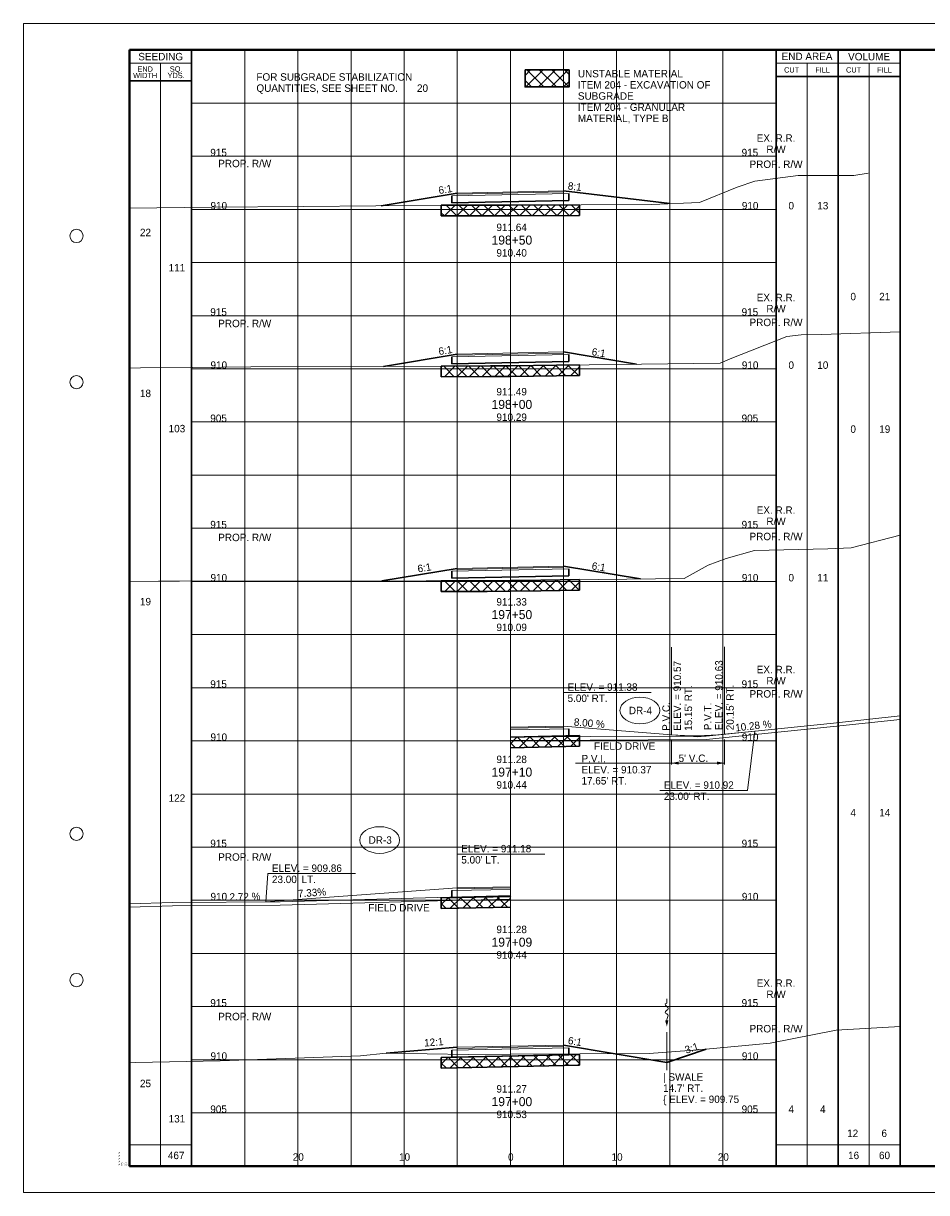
# Paper-space layout 'Layout1' of a CAD drawing. Header units: feet. Extents: x -1084 to 2301, y -843 to 1840.
# Tile 34 of 46: x -10 to 75, y 1262 to 1372. Entities that reach past the tile are written whole.
import ezdxf
from ezdxf.enums import TextEntityAlignment as Align

# ---------------------------------------------------------------- set-up
doc = ezdxf.new("R2010")
doc.units = ezdxf.units.FT
doc.header["$LTSCALE"] = 10
doc.header["$MEASUREMENT"] = 0
for name, pattern in [('cl5', [50, 1.25, -1.25, 45, -1.25, 1.25]), ('DGN Style 2', [42.257429, 25.354457, -16.902971]), ('DGN Style 3', [59.1604, 42.257429, -16.902971]), ('esmtrrex', [4.75, 0.8, -0.325, -0.325, 0.8, -0.3, 0.8, -0.3, 0.8, -0.3]), ('rowpr', [5.45, 1, -0.225, -0.225, 4])]:
    doc.linetypes.add(name, pattern=pattern)
for name, color, linetype, lineweight in [('DR_P_Flow_Arrow', 151, 'Continuous', 13), ('DR_P_Text', 7, 'Continuous', 13), ('GE_P_CL_5', 7, 'cl5', 13), ('PV_P_Drive', 230, 'Continuous', 13), ('PV_P_Text', 7, 'Continuous', 13), ('RW_P_Fee_RW', 193, 'rowpr', 40), ('RW_X_Esmt_RR', 6, 'esmtrrex', 30), ('SH_Border', 7, 'Continuous', 40), ('SH_Data', 7, 'Continuous', 0), ('SH_Major_Grid_Line', 254, 'Continuous', 13), ('SH_Text', 7, 'Continuous', 13), ('TX_P_1', 7, 'Continuous', 13), ('TX_P_5', 7, 'Continuous', 13), ('TX_P_Misc', 7, 'Continuous', 13), ('TX_X_5', 7, 'Continuous', 0), ('XS_P_Finished_Grade', 3, 'Continuous', 30), ('XS_P_Pavt_Surface', 251, 'Continuous', 13), ('XS_P_Subgrade', 4, 'Continuous', 30), ('XS_P_Undercut', 230, 'Continuous', 30), ('XS_X_Ground_Line', 3, 'DGN Style 2', 13)]:
    doc.layers.add(name, color=color, linetype=linetype, lineweight=lineweight)
doc.layers.add('SH_Cut_Line', color=7, linetype='DGN Style 3', lineweight=0, plot=False)
doc.layers.add('XS_P_Pavt_Layers', color=251, linetype='Continuous', lineweight=0, transparency=0.5)
doc.styles.add('Slanted-Normal LS 0.50', font='font31.shx', dxfattribs={"height": 0.14})
doc.styles.add('Slanted-Sub Title', font='font31.shx', dxfattribs={"height": 0.17})
doc.styles.add('Style-CHAR_FAST_FONT', font='CHAR_FAST_FONT.shx')
doc.styles.add('Style-FONT1', font='FONT1.shx')
doc.styles.add('Style-font30', font='font30.shx')
doc.styles.add('Style-font31', font='font31.shx')
doc.styles.add('Style-font70', font='font70.shx')

# ---------------------------------------------------------------- blocks, each defined once
blk = doc.blocks.new('CROSS_SPLIT_4')
at = {"layer": 'SH_Border', "color": 7, "linetype": 'Continuous', "lineweight": 40, "flags": 128}
blk.add_lwpolyline([(2, 21.5), (33.5, 21.5), (33.5, 0.5), (2, 0.5), (2, 21.5)], close=True, dxfattribs=at)
at = {"layer": 'SH_Border', "color": 7, "linetype": 'Continuous', "lineweight": 0}
for centre in [(1, 18), (1, 15.25), (1, 6.75), (1, 4)]:
    blk.add_circle(centre, 0.125, dxfattribs=at)
at = {"layer": 'SH_Cut_Line', "color": 7, "linetype": 'DGN Style 3', "lineweight": 0, "flags": 128}
blk.add_lwpolyline([(0, 0), (34, 0), (34, 22), (0, 22), (0, 0)], close=True, dxfattribs=at)
at = {"layer": 'SH_Data', "color": 7, "linetype": 'Continuous', "lineweight": 30}
for p, q in [((3.167, 0.5), (3.167, 21.5)), ((14.166, 0.5), (14.166, 21.5)), ((15.333, 0.5), (15.333, 21.5)), ((16.5, 0.5), (16.5, 21.5)), ((3.167, 20.917), (2, 20.917)), ((14.166, 21), (16.5, 21))]:
    blk.add_line(p, q, dxfattribs=at)
at = {"layer": 'SH_Data', "color": 7, "linetype": 'Continuous', "lineweight": 0}
for p, q in [((3.167, 21.25), (2, 21.25)), ((14.166, 21.25), (16.5, 21.25))]:
    blk.add_line(p, q, dxfattribs=at)
at = {"layer": 'SH_Data', "color": 7, "linetype": 'Continuous', "lineweight": 13}
for p, q in [((2.583, 0.5), (2.583, 21.25)), ((14.75, 0.5), (14.75, 21.25)), ((15.917, 0.5), (15.917, 21.25)), ((2, 0.9), (3.167, 0.9)), ((14.166, 0.9), (16.5, 0.9))]:
    blk.add_line(p, q, dxfattribs=at)
at = {"layer": 'SH_Major_Grid_Line', "color": 254, "linetype": 'Continuous', "lineweight": 13}
for p, q in [((4.167, 0.5), (4.167, 21.5)), ((5.167, 0.5), (5.167, 21.5)), ((6.167, 0.5), (6.167, 21.5)), ((7.167, 0.5), (7.167, 21.5)), ((8.166, 0.5), (8.166, 21.5)), ((9.166, 0.5), (9.166, 21.5)), ((10.166, 0.5), (10.166, 21.5)), ((11.166, 0.5), (11.166, 21.5)), ((12.166, 0.5), (12.166, 21.5)), ((13.166, 0.5), (13.166, 21.5)), ((3.167, 20.5), (14.166, 20.5)), ((3.167, 19.5), (14.166, 19.5)), ((3.167, 18.5), (14.166, 18.5)), ((3.167, 17.5), (14.166, 17.5)), ((3.167, 16.5), (14.166, 16.5)), ((3.167, 15.5), (14.166, 15.5)), ((3.167, 14.5), (14.166, 14.5)), ((3.167, 13.5), (14.166, 13.5)), ((3.167, 12.5), (14.166, 12.5)), ((3.167, 11.5), (14.166, 11.5)), ((3.167, 10.5), (14.166, 10.5)), ((3.167, 9.5), (14.166, 9.5)), ((3.167, 8.5), (14.166, 8.5)), ((3.167, 7.5), (14.166, 7.5)), ((3.167, 6.5), (14.166, 6.5)), ((3.167, 5.5), (14.166, 5.5)), ((3.167, 4.5), (14.166, 4.5)), ((3.167, 3.5), (14.166, 3.5)), ((3.167, 2.5), (14.166, 2.5)), ((3.167, 1.5), (14.166, 1.5))]:
    blk.add_line(p, q, dxfattribs=at)
at = {"layer": 'SH_Border', "color": 7, "linetype": 'Continuous', "lineweight": 0, "style": 'Style-FONT1'}
blk.add_text('`````', height=0.125, rotation=90, dxfattribs=at).set_placement((1.925, 0.5))
at = {"layer": 'SH_Data', "color": 7, "linetype": 'Continuous', "lineweight": 13, "style": 'Style-font30'}
for s, p in [('SEEDING', (2.584, 21.375)), ('END AREA', (14.75, 21.379)), ('VOLUME', (15.917, 21.375))]:
    blk.add_text(s, height=0.14, dxfattribs=at).set_placement(p, align=Align.MIDDLE_CENTER)
at = {"layer": 'SH_Data', "color": 7, "linetype": 'Continuous', "lineweight": 0, "style": 'Style-font30'}
for s, p in [('CUT', (14.459, 21.125)), ('FILL', (15.042, 21.125)), ('CUT', (15.625, 21.125)), ('FILL', (16.208, 21.125))]:
    blk.add_text(s, height=0.1, dxfattribs=at).set_placement(p, align=Align.MIDDLE_CENTER)
at = {"layer": 'SH_Data', "color": 7, "linetype": 'Continuous', "lineweight": 0, "char_height": 0.14, "attachment_point": 5, "line_spacing_factor": 0.728571, "style": 'Style-font30'}
for s, insert in [('\\H0.714286x;END\\PWIDTH', (2.292, 21.08)), ('\\H0.714286x;SQ.\\PYDS.', (2.875, 21.08))]:
    blk.add_mtext(s, dxfattribs=dict(at, insert=insert))
at = {"layer": 'SH_Data', "lineweight": 13, "style": 'Style-font30'}
for p in [(32.92, 21.004), (33.42, 21.004)]:
    blk.add_attdef('Text', text='', height=0.14, rotation=90, dxfattribs=at).set_placement(p, align=Align.CENTER)
at = {"layer": 'SH_Data', "color": 7, "linetype": 'Continuous', "lineweight": 0, "style": 'Style-font70'}
for p in [(32.75, 13.25), (33.252, 13.25)]:
    blk.add_attdef('Text', text='', height=0.25, rotation=90, dxfattribs=at).set_placement(p, align=Align.MIDDLE_CENTER)
at = {"layer": 'TX_P_1', "color": 7, "style": 'Style-font70'}
for p in [(32.75, 3.75), (33.25, 3.75)]:
    blk.add_attdef('Text', text='', height=0.25, rotation=90, dxfattribs=at).set_placement(p, align=Align.MIDDLE_CENTER)
blk = doc.blocks.new('STAMP')
at = {"layer": 'TX_P_Misc', "linetype": 'Continuous', "lineweight": 13, "style": 'Style-CHAR_FAST_FONT'}
for s, p in [('$FILE$', (-0.77, 0)), ('$DATE$', (-0.57, 0)), ('$TIME$', (-0.37, 0)), ('$USER$', (-0.17, 0))]:
    blk.add_text(s, height=0.078, rotation=90, dxfattribs=at).set_placement(p, align=Align.TOP_LEFT)
blk = doc.blocks.new('XS POINT_248')
at = {"layer": 'RW_X_Esmt_RR', "linetype": 'DGN Style 3', "lineweight": 0}
blk.add_line((0, 3.5), (0, -3.5), dxfattribs=at)
blk = doc.blocks.new('GPKLBL_308')
at = {"layer": 'TX_P_5', "linetype": 'Continuous', "insert": (-0.51, 0.98), "char_height": 0.7, "attachment_point": 1, "rotation": 350.5377, "line_spacing_factor": 0.6, "style": 'Style-font31'}
blk.add_mtext('6:1', dxfattribs=at)
blk = doc.blocks.new('GPKLBL_309')
at = {"layer": 'TX_P_5', "linetype": 'Continuous', "extrusion": (0, 0, -1), "insert": (-0.46, 0.97), "char_height": 0.7, "attachment_point": 3, "text_direction": (-0.986394, 0.164399, 0), "line_spacing_factor": 0.6, "style": 'Style-font31'}
blk.add_mtext('12:1', dxfattribs=at)
blk = doc.blocks.new('GPKLBL_310')
at = {"layer": 'TX_P_5', "linetype": 'Continuous', "extrusion": (0, 0, -1), "insert": (-0.49, 0.97), "char_height": 0.7, "attachment_point": 3, "text_direction": (-0.986394, 0.164399, 0), "line_spacing_factor": 0.6, "style": 'Style-font31'}
blk.add_mtext('3:1', dxfattribs=at)
blk = doc.blocks.new('DFL-P_61')
at = {"layer": 'DR_P_Flow_Arrow', "color": 151, "linetype": 'Continuous', "lineweight": 13}
blk.add_open_spline([(-0.08, 0), (-0.081, 0), (-0.082, 0), (-0.083, 0), (-0.094, 0), (-0.105, 0.005), (-0.116, 0.008), (-0.123, 0.01), (-0.131, 0.013), (-0.137, 0.015), (-0.152, 0.02), (-0.165, -0.02), (-0.179, -0.022), (-0.195, -0.023), (-0.212, 0.018), (-0.228, 0.019), (-0.245, 0.021), (-0.266, -0.028), (-0.284, -0.022), (-0.29, -0.02), (-0.287, 0.001), (-0.295, 0.001), (-0.313, 0), (-0.332, 0), (-0.35, 0)], degree=3, knots=[0, 0, 0, 0, 0.009646, 0.009646, 0.009646, 0.112481, 0.112481, 0.112481, 0.179673, 0.179673, 0.179673, 0.350625, 0.350625, 0.350625, 0.544565, 0.544565, 0.544565, 0.756426, 0.756426, 0.756426, 0.832712, 0.832712, 0.832712, 1, 1, 1, 1], dxfattribs=at)
at = {"layer": 'DR_P_Flow_Arrow', "color": 151, "linetype": 'Continuous', "lineweight": 0, "extrusion": (0, 0, -1)}
blk.add_solid([(0.08, 0.021), (0, 0), (0.08, -0.021)], dxfattribs=at)
blk = doc.blocks.new('XS POINT_249')
at = {"layer": 'RW_P_Fee_RW', "linetype": 'Continuous', "lineweight": 13}
blk.add_line((0, 3.5), (0, -3.5), dxfattribs=at)
blk = doc.blocks.new('XS POINT_250')
at = {"layer": 'RW_P_Fee_RW', "linetype": 'Continuous', "lineweight": 13}
blk.add_line((0, 3.5), (0, -3.5), dxfattribs=at)
blk = doc.blocks.new('XS POINT_251')
at = {"layer": 'RW_X_Esmt_RR', "linetype": 'DGN Style 3', "lineweight": 0}
blk.add_line((0, 3.5), (0, -3.5), dxfattribs=at)
blk = doc.blocks.new('GPKLBL_311')
at = {"layer": 'TX_P_5', "linetype": 'Continuous', "extrusion": (0, 0, -1), "insert": (-0.46, 0.97), "char_height": 0.7, "attachment_point": 3, "text_direction": (-0.986394, 0.164399, 0), "line_spacing_factor": 0.6, "style": 'Style-font31'}
blk.add_mtext('6:1', dxfattribs=at)
blk = doc.blocks.new('GPKLBL_312')
at = {"layer": 'TX_P_5', "linetype": 'Continuous', "insert": (-0.51, 0.98), "char_height": 0.7, "attachment_point": 1, "rotation": 350.5377, "line_spacing_factor": 0.6, "style": 'Style-font31'}
blk.add_mtext('6:1', dxfattribs=at)
blk = doc.blocks.new('XS POINT_252')
at = {"layer": 'RW_P_Fee_RW', "linetype": 'Continuous', "lineweight": 13}
blk.add_line((0, 3.5), (0, -3.5), dxfattribs=at)
blk = doc.blocks.new('XS POINT_253')
at = {"layer": 'RW_P_Fee_RW', "linetype": 'Continuous', "lineweight": 13}
blk.add_line((0, 3.5), (0, -3.5), dxfattribs=at)
blk = doc.blocks.new('XS POINT_254')
at = {"layer": 'RW_X_Esmt_RR', "linetype": 'DGN Style 3', "lineweight": 0}
blk.add_line((0, 3.5), (0, -3.5), dxfattribs=at)
blk = doc.blocks.new('GPKLBL_313')
at = {"layer": 'TX_P_5', "linetype": 'Continuous', "extrusion": (0, 0, -1), "insert": (-0.46, 0.97), "char_height": 0.7, "attachment_point": 3, "text_direction": (-0.986394, 0.164399, 0), "line_spacing_factor": 0.6, "style": 'Style-font31'}
blk.add_mtext('6:1', dxfattribs=at)
blk = doc.blocks.new('GPKLBL_314')
at = {"layer": 'TX_P_5', "linetype": 'Continuous', "insert": (-0.51, 0.98), "char_height": 0.7, "attachment_point": 1, "rotation": 350.5377, "line_spacing_factor": 0.6, "style": 'Style-font31'}
blk.add_mtext('6:1', dxfattribs=at)
blk = doc.blocks.new('XS POINT_255')
at = {"layer": 'RW_P_Fee_RW', "linetype": 'Continuous', "lineweight": 13}
blk.add_line((0, 3.5), (0, -3.5), dxfattribs=at)
blk = doc.blocks.new('XS POINT_256')
at = {"layer": 'RW_P_Fee_RW', "linetype": 'Continuous', "lineweight": 13}
blk.add_line((0, 3.5), (0, -3.5), dxfattribs=at)
blk = doc.blocks.new('XS POINT_257')
at = {"layer": 'RW_X_Esmt_RR', "linetype": 'DGN Style 3', "lineweight": 0}
blk.add_line((0, 3.5), (0, -3.5), dxfattribs=at)
blk = doc.blocks.new('GPKLBL_315')
at = {"layer": 'TX_P_5', "linetype": 'Continuous', "extrusion": (0, 0, -1), "insert": (-0.46, 0.97), "char_height": 0.7, "attachment_point": 3, "text_direction": (-0.986394, 0.164399, 0), "line_spacing_factor": 0.6, "style": 'Style-font31'}
blk.add_mtext('6:1', dxfattribs=at)
blk = doc.blocks.new('GPKLBL_316')
at = {"layer": 'TX_P_5', "linetype": 'Continuous', "insert": (-0.51, 0.98), "char_height": 0.7, "attachment_point": 1, "rotation": 350.5377, "line_spacing_factor": 0.6, "style": 'Style-font31'}
blk.add_mtext('8:1', dxfattribs=at)
blk = doc.blocks.new('XS POINT_258')
at = {"layer": 'RW_P_Fee_RW', "linetype": 'Continuous', "lineweight": 13}
blk.add_line((0, 3.5), (0, -3.5), dxfattribs=at)
blk = doc.blocks.new('XS POINT_259')
at = {"layer": 'RW_P_Fee_RW', "linetype": 'Continuous', "lineweight": 13}
blk.add_line((0, 3.5), (0, -3.5), dxfattribs=at)
blk = doc.blocks.new('XS POINT_355')
at = {"layer": 'RW_P_Fee_RW', "linetype": 'Continuous', "lineweight": 13}
blk.add_line((0, 3.5), (0, -3.5), dxfattribs=at)
blk = doc.blocks.new('GPKLBL_453')
at = {"layer": 'TX_X_5', "insert": (3.18, 1.32), "char_height": 0.7, "attachment_point": 1, "line_spacing_factor": 0.9, "style": 'Style-font31'}
blk.add_mtext('2.72 %', dxfattribs=at)
blk = doc.blocks.new('GPKLBL_454')
at = {"layer": 'TX_P_5', "insert": (-3.24, 1.59), "char_height": 0.7, "attachment_point": 2, "rotation": 354.2894, "line_spacing_factor": 0.9, "style": 'Style-font31'}
blk.add_mtext('7.33%', dxfattribs=at)
blk = doc.blocks.new('XS POINT_356')
at = {"layer": 'RW_X_Esmt_RR', "linetype": 'DGN Style 3', "lineweight": 0}
blk.add_line((0, 3.5), (0, -3.5), dxfattribs=at)
blk = doc.blocks.new('XS POINT_357')
at = {"layer": 'RW_P_Fee_RW', "linetype": 'Continuous', "lineweight": 13}
blk.add_line((0, 3.5), (0, -3.5), dxfattribs=at)
blk = doc.blocks.new('GPKLBL_455')
at = {"layer": 'TX_X_5', "insert": (3.18, 1.32), "char_height": 0.7, "attachment_point": 1, "line_spacing_factor": 0.9, "style": 'Style-font31'}
blk.add_mtext('10.28 %', dxfattribs=at)
blk = doc.blocks.new('GPKLBL_456')
at = {"layer": 'TX_P_5', "insert": (-3.24, 1.59), "char_height": 0.7, "attachment_point": 2, "rotation": 354.2894, "line_spacing_factor": 0.9, "style": 'Style-font31'}
blk.add_mtext('8.00 %', dxfattribs=at)

psp = doc.layouts.get("Layout1")

# ---------------------------------------------------------------- hatches: boundary and pattern name
at = {"layer": 'XS_P_Undercut', "lineweight": 0}
h = psp.add_hatch(dxfattribs=at)
h.set_pattern_fill('CROSSHATCH', color=256, style=0, pattern_type=2)
h.set_pattern_definition([(45, (40.49664, 1362.64724), (-0.58926, 0.58926), []), (315, (40.49664, 1362.64724), (0.58926, 0.58926), [])])
h.paths.add_polyline_path([(37.21, 1366.52), (41.35, 1366.52), (41.35, 1368.13), (37.21, 1368.13)])
h = psp.add_hatch(dxfattribs=at)
h.set_pattern_fill('CROSSHATCH', color=256, style=0, pattern_type=2)
h.set_pattern_definition([(45, (40.8133, 1354.9869), (-0.589255, 0.589255), []), (315, (40.8133, 1354.9869), (0.589255, 0.589255), [])])
h.paths.add_polyline_path([(29.33, 1355.4), (29.33, 1354.4), (33.38, 1354.39), (35.83, 1354.4), (42.33, 1354.43), (42.33, 1355.43), (35.83, 1355.4), (33.38, 1355.39), (29.98, 1355.4)])
h = psp.add_hatch(dxfattribs=at)
h.set_pattern_fill('CROSSHATCH', color=256, style=0, pattern_type=2)
h.set_pattern_definition([(45, (41.8706, 1339.72244), (-0.589255, 0.589255), []), (315, (41.8706, 1339.72244), (0.589255, 0.589255), [])])
h.paths.add_polyline_path([(29.33, 1340.25), (29.33, 1339.25), (33.95, 1339.28), (35.83, 1339.29), (42.33, 1339.37), (42.33, 1340.37), (35.83, 1340.29), (33.95, 1340.28), (32.32, 1340.26)])
h = psp.add_hatch(dxfattribs=at)
h.set_pattern_fill('CROSSHATCH', color=256, style=0, pattern_type=2)
h.set_pattern_definition([(45, (40.7546, 1319.5461), (-0.589255, 0.589255), []), (315, (40.7546, 1319.5461), (0.589255, 0.589255), [])])
h.paths.add_polyline_path([(38.68, 1320.13), (35.83, 1320.09), (33.65, 1320.06), (29.33, 1320.05), (29.33, 1319.05), (33.65, 1319.06), (35.83, 1319.09), (38.68, 1319.13), (42.33, 1319.17), (42.33, 1320.17)])
h = psp.add_hatch(dxfattribs=at)
h.set_pattern_fill('CROSSHATCH', color=256, style=0, pattern_type=2)
h.set_pattern_definition([(45, (47.6658, 1304.7732), (-0.589255, 0.589255), []), (315, (47.6658, 1304.7732), (0.589255, 0.589255), [])])
h.paths.add_polyline_path([(35.83, 1305.36), (35.83, 1304.36), (42.33, 1304.49), (42.33, 1305.49), (41.33, 1305.47), (35.83, 1305.36)])
h = psp.add_hatch(dxfattribs=at)
h.set_pattern_fill('CROSSHATCH', color=256, style=0, pattern_type=2)
h.set_pattern_definition([(45, (41.16575, 1289.6432), (-0.589255, 0.589255), []), (315, (41.16575, 1289.6432), (0.589255, 0.589255), [])])
h.paths.add_polyline_path([(29.33, 1290.23), (29.33, 1289.23), (35.83, 1289.36), (35.83, 1290.34), (35.86, 1290.36), (30.33, 1290.25)])
h = psp.add_hatch(dxfattribs=at)
h.set_pattern_fill('CROSSHATCH', color=256, style=0, pattern_type=2)
h.set_pattern_definition([(45, (41.16575, 1274.6335), (-0.589255, 0.589255), []), (315, (41.16575, 1274.6335), (0.589255, 0.589255), [])])
h.paths.add_polyline_path([(29.33, 1275.22), (29.33, 1274.22), (42.33, 1274.48), (42.33, 1275.48), (41.33, 1275.46), (30.33, 1275.24)])

# ---------------------------------------------------------------- linework, layer by layer
at = {"layer": 'DR_P_Text'}
for p, q in [((50.98, 1305.57), (50.98, 1313.8)), ((55.98, 1305.63), (55.98, 1313.86)), ((40.83, 1309.55), (49.07, 1309.55)), ((40.83, 1306.38), (40.83, 1309.55)), ((58.83, 1305.92), (58.14, 1300.34)), ((49.9, 1300.34), (58.14, 1300.34)), ((30.83, 1294.35), (39.07, 1294.35)), ((30.83, 1291.18), (30.83, 1294.35)), ((12.83, 1289.86), (13.02, 1292.52)), ((13.02, 1292.52), (21.25, 1292.52))]:
    psp.add_line(p, q, dxfattribs=at)
at = {"layer": 'DR_P_Text', "color": 97, "linetype": 'Continuous', "lineweight": 0}
for p, q in [((50.98, 1305.14), (50.98, 1302.77)), ((55.98, 1305.14), (55.98, 1302.77)), ((41.96, 1302.91), (55.98, 1302.91))]:
    psp.add_line(p, q, dxfattribs=at)
at = {"layer": 'DR_P_Text', "color": 4, "linetype": 'Continuous', "lineweight": 0}
psp.add_solid([(51.68, 1302.77), (50.98, 1302.91), (51.68, 1303.05)], dxfattribs=at)
at = {"layer": 'DR_P_Text', "color": 4, "linetype": 'Continuous', "lineweight": 0, "extrusion": (0, 0, -1)}
psp.add_solid([(-55.28, 1303.05), (-55.98, 1302.91), (-55.28, 1302.77)], dxfattribs=at)
at = {"layer": 'GE_P_CL_5'}
psp.add_line((50.55, 1277.61), (50.55, 1274.01), dxfattribs=at)
at = {"layer": 'PV_P_Drive'}
for p, q in [((50.98, 1305.57), (40.83, 1306.38)), ((58.83, 1305.92), (55.98, 1305.63)), ((30.83, 1291.18), (12.83, 1289.86))]:
    psp.add_line(p, q, dxfattribs=at)
at = {"layer": 'PV_P_Drive', "lineweight": 0}
for p, q in [((50.98, 1305.57), (53.48, 1305.37)), ((53.48, 1305.37), (55.98, 1305.63))]:
    psp.add_line(p, q, dxfattribs=at)
at = {"layer": 'PV_P_Drive'}
psp.add_arc((53.17, 1333), 27.52, 265.4261, 275.8705, dxfattribs=at)
at = {"layer": 'TX_P_5'}
for centre in [(48.02, 1307.86), (23.53, 1295.67)]:
    psp.add_ellipse(centre, major_axis=(1.88, 0), ratio=0.666667, dxfattribs=at)
at = {"layer": 'XS_P_Finished_Grade'}
for p, q in [((23.67, 1355.35), (30.83, 1356.54)), ((50.83, 1355.54), (40.83, 1356.74)), ((23.9, 1340.23), (30.83, 1341.39)), ((47.7, 1340.44), (40.83, 1341.59)), ((23.72, 1320.05), (30.83, 1321.23)), ((48.08, 1320.23), (40.83, 1321.43)), ((24.13, 1275.62), (30.83, 1276.17)), ((50.55, 1274.75), (40.83, 1276.37)), ((50.55, 1274.75), (54.26, 1275.99))]:
    psp.add_line(p, q, dxfattribs=at)
at = {"layer": 'XS_P_Pavt_Layers', "color": 2, "lineweight": 13}
for p, q in [((30.33, 1356.28), (41.33, 1356.5)), ((30.83, 1356.44), (40.83, 1356.64)), ((30.33, 1341.13), (41.33, 1341.35)), ((30.83, 1341.28), (40.83, 1341.48)), ((30.33, 1320.97), (41.33, 1321.19)), ((30.83, 1321.13), (40.83, 1321.33)), ((35.83, 1306.18), (40.83, 1306.28)), ((35.83, 1306.03), (41.33, 1306.14)), ((30.33, 1290.92), (35.83, 1291.03)), ((30.83, 1291.08), (35.83, 1291.18)), ((30.33, 1275.91), (41.33, 1276.13)), ((30.83, 1276.07), (40.83, 1276.27))]:
    psp.add_line(p, q, dxfattribs=at)
at = {"layer": 'XS_P_Pavt_Surface', "color": 193}
for p, q in [((30.83, 1356.54), (40.83, 1356.74)), ((30.83, 1356.54), (30.83, 1356.29)), ((40.83, 1356.74), (40.83, 1356.49)), ((30.83, 1341.39), (40.83, 1341.59)), ((30.83, 1341.39), (30.83, 1341.14)), ((40.83, 1341.59), (40.83, 1341.34)), ((30.83, 1321.23), (40.83, 1321.43)), ((30.83, 1321.23), (30.83, 1320.98)), ((40.83, 1321.43), (40.83, 1321.18)), ((35.83, 1306.28), (40.83, 1306.38)), ((40.83, 1306.38), (40.83, 1306.13)), ((30.83, 1291.18), (35.83, 1291.28)), ((30.83, 1291.18), (30.83, 1290.93)), ((30.83, 1276.17), (40.83, 1276.37)), ((30.83, 1276.17), (30.83, 1275.92)), ((40.83, 1276.37), (40.83, 1276.12))]:
    psp.add_line(p, q, dxfattribs=at)
at = {"layer": 'XS_P_Subgrade'}
for p, q in [((41.33, 1356.5), (41.33, 1355.83)), ((30.33, 1356.28), (30.33, 1355.61)), ((30.33, 1355.61), (41.33, 1355.83)), ((30.33, 1341.13), (30.33, 1340.46)), ((41.33, 1341.35), (41.33, 1340.68)), ((30.33, 1340.46), (41.33, 1340.68)), ((41.33, 1321.19), (41.33, 1320.53)), ((30.33, 1320.97), (30.33, 1320.31)), ((30.33, 1320.31), (41.33, 1320.53)), ((41.33, 1306.14), (41.33, 1305.47)), ((35.83, 1305.36), (41.33, 1305.47)), ((30.33, 1290.92), (30.33, 1290.25)), ((30.33, 1290.25), (35.83, 1290.36)), ((41.33, 1276.13), (41.33, 1275.46)), ((30.33, 1275.91), (30.33, 1275.24)), ((30.33, 1275.24), (41.33, 1275.46))]:
    psp.add_line(p, q, dxfattribs=at)
at = {"layer": 'XS_P_Undercut'}
for p, q in [((29.33, 1355.4), (29.33, 1354.4)), ((42.33, 1355.43), (42.33, 1354.43)), ((29.33, 1340.25), (29.33, 1339.25)), ((42.33, 1340.37), (42.33, 1339.37)), ((29.33, 1320.05), (29.33, 1319.05)), ((42.33, 1320.17), (42.33, 1319.17)), ((35.83, 1305.36), (42.33, 1305.49)), ((42.33, 1305.49), (42.33, 1304.49)), ((35.83, 1304.36), (42.33, 1304.49)), ((29.33, 1290.23), (35.83, 1290.36)), ((29.33, 1290.23), (29.33, 1289.23)), ((29.33, 1289.23), (35.83, 1289.36)), ((29.33, 1275.22), (42.33, 1275.48)), ((29.33, 1275.22), (29.33, 1274.22)), ((42.33, 1275.48), (42.33, 1274.48)), ((29.33, 1274.22), (42.33, 1274.48))]:
    psp.add_line(p, q, dxfattribs=at)
at = {"layer": 'XS_P_Undercut', "flags": 128}
psp.add_lwpolyline([(37.21, 1368.13), (41.35, 1368.13), (41.35, 1366.52), (37.21, 1366.52), (37.21, 1368.13)], close=True, dxfattribs=at)
at = {"layer": 'XS_P_Undercut', "lineweight": 0, "flags": 128}
for points in [[(37.21, 1366.52), (41.35, 1366.52), (41.35, 1368.13), (37.21, 1368.13), (37.21, 1366.52)], [(29.33, 1355.4), (29.33, 1354.4), (33.38, 1354.39), (35.83, 1354.4), (42.33, 1354.43), (42.33, 1355.43), (35.83, 1355.4), (33.38, 1355.39), (29.98, 1355.4), (29.33, 1355.4)], [(29.33, 1340.25), (29.33, 1339.25), (33.95, 1339.28), (35.83, 1339.29), (42.33, 1339.37), (42.33, 1340.37), (35.83, 1340.29), (33.95, 1340.28), (32.32, 1340.26), (29.33, 1340.25)], [(38.68, 1320.13), (35.83, 1320.09), (33.65, 1320.06), (29.33, 1320.05), (29.33, 1319.05), (33.65, 1319.06), (35.83, 1319.09), (38.68, 1319.13), (42.33, 1319.17), (42.33, 1320.17), (38.68, 1320.13)], [(35.83, 1305.36), (35.83, 1304.36), (42.33, 1304.49), (42.33, 1305.49), (41.33, 1305.47), (35.83, 1305.36), (35.83, 1305.36)], [(29.33, 1290.23), (29.33, 1289.23), (35.83, 1289.36), (35.83, 1290.34), (35.86, 1290.36), (30.33, 1290.25), (29.33, 1290.23)], [(29.33, 1275.22), (29.33, 1274.22), (42.33, 1274.48), (42.33, 1275.48), (41.33, 1275.46), (30.33, 1275.24), (29.33, 1275.22)]]:
    psp.add_lwpolyline(points, close=True, dxfattribs=at)
at = {"layer": 'XS_P_Undercut', "flags": 128}
for points in [[(29.33, 1355.4), (33.38, 1355.39), (35.83, 1355.4), (42.33, 1355.43)], [(29.33, 1354.4), (33.38, 1354.39), (35.83, 1354.4), (42.33, 1354.43)], [(29.33, 1340.25), (33.95, 1340.28), (35.83, 1340.29), (42.33, 1340.37)], [(29.33, 1339.25), (33.95, 1339.28), (35.83, 1339.29), (42.33, 1339.37)], [(29.33, 1320.05), (33.65, 1320.06), (35.83, 1320.09), (38.68, 1320.13), (42.33, 1320.17)], [(29.33, 1319.05), (33.65, 1319.06), (35.83, 1319.09), (38.68, 1319.13), (42.33, 1319.17)]]:
    psp.add_lwpolyline(points, dxfattribs=at)
at = {"layer": 'XS_X_Ground_Line', "flags": 128}
for points in [[(0, 1355.12), (7.74, 1355.21), (16.35, 1355.28), (29.98, 1355.41), (33.38, 1355.39), (35.83, 1355.4), (49.14, 1355.47), (53.63, 1355.65), (57.17, 1357.1), (58.84, 1357.66), (62.92, 1358.18), (68.16, 1358.18), (69.49, 1358.42)], [(0, 1340.06), (1.02, 1340.08), (5.94, 1340.14), (11.4, 1340.19), (32.32, 1340.26), (33.95, 1340.28), (35.83, 1340.29), (55.58, 1340.54), (56.52, 1340.93), (61.85, 1343.04), (63.2, 1343.21), (65.08, 1343.22), (72.5, 1343.48)], [(0, 1319.95), (2.73, 1320.03), (4.7, 1320.04), (27.92, 1320.05), (33.65, 1320.06), (35.83, 1320.09), (38.68, 1320.13), (52.18, 1320.27), (54.43, 1321.54), (56.13, 1322.16), (58.8, 1322.92), (65.71, 1323.08), (67.9, 1323.15), (72.5, 1324.34)], [(35.83, 1305.35), (43.33, 1305.4), (54.25, 1305.45), (66.25, 1306.68), (72.5, 1307.35)], [(35.83, 1305.02), (43.33, 1305.07), (54.25, 1305.12), (66.25, 1306.35), (72.5, 1307.02)], [(0, 1289.67), (4.02, 1289.8), (14.16, 1289.87), (28.98, 1290.27), (35.83, 1290.44)], [(0, 1289.34), (4.02, 1289.47), (14.16, 1289.54), (28.98, 1289.94), (35.83, 1290.11)], [(0, 1274.71), (0.54, 1274.73), (8.51, 1274.89), (21.73, 1275.38), (24.13, 1275.62), (31.85, 1275.5), (35.83, 1275.53), (48.88, 1275.6), (53.91, 1275.95), (60.27, 1276.56), (66.5, 1277.78), (72.5, 1278.12)]]:
    psp.add_lwpolyline(points, dxfattribs=at)

# ---------------------------------------------------------------- block references
at = {"layer": 'DR_P_Flow_Arrow', "color": 151, "linetype": 'Continuous', "lineweight": 0, "xscale": 7.5, "yscale": 7.5, "zscale": 7.5, "rotation": 269.9999999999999}
psp.add_blockref('DFL-P_61', (50.55, 1278.12), dxfattribs=at)
at = {"layer": 'RW_P_Fee_RW', "linetype": 'Continuous', "lineweight": 13}
for name, p in [('XS POINT_258', (10.83, 1355.23)), ('XS POINT_259', (60.83, 1355.16)), ('XS POINT_255', (10.83, 1340.18)), ('XS POINT_256', (60.83, 1340.28)), ('XS POINT_252', (10.83, 1320.04)), ('XS POINT_253', (60.83, 1320.14)), ('XS POINT_357', (60.83, 1305.33)), ('XS POINT_355', (10.83, 1289.98)), ('XS POINT_249', (10.83, 1274.98)), ('XS POINT_250', (60.83, 1273.83))]:
    psp.add_blockref(name, p, dxfattribs=at)
at = {"layer": 'RW_X_Esmt_RR', "linetype": 'DGN Style 3', "lineweight": 0}
for name, p in [('XS POINT_257', (60.83, 1356.73)), ('XS POINT_254', (60.83, 1341.73)), ('XS POINT_251', (60.83, 1321.73)), ('XS POINT_356', (60.83, 1306.73)), ('XS POINT_248', (60.83, 1277.23))]:
    psp.add_blockref(name, p, dxfattribs=at)
at = {"layer": 'SH_Cut_Line', "color": 7, "linetype": 'DGN Style 3', "lineweight": 0, "xscale": 5, "yscale": 5, "zscale": 5}
psp.add_blockref('CROSS_SPLIT_4', (-10, 1262.5), dxfattribs=at)
at = {"layer": 'TX_P_5', "linetype": 'Continuous', "rotation": 2.601217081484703}
psp.add_blockref('GPKLBL_316', (41.84, 1356.62), dxfattribs=at)
at = {"layer": 'TX_P_5', "linetype": 'Continuous', "extrusion": (0, 0, -1)}
for name, p in [('GPKLBL_315', (-29.83, 1356.37)), ('GPKLBL_313', (-29.83, 1341.22)), ('GPKLBL_311', (-27.86, 1320.77))]:
    psp.add_blockref(name, p, dxfattribs=at)
at = {"layer": 'TX_P_5', "linetype": 'Continuous'}
for name, p in [('GPKLBL_314', (44.07, 1341)), ('GPKLBL_312', (44.07, 1320.85)), ('GPKLBL_308', (41.83, 1276.2))]:
    psp.add_blockref(name, p, dxfattribs=at)
at = {"layer": 'TX_P_5'}
for name, p, rotation in [('GPKLBL_456', (46.56, 1305.49), 1.122343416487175), ('GPKLBL_454', (20.6, 1290.06), 9.90576562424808)]:
    psp.add_blockref(name, p, dxfattribs=dict(at, rotation=rotation))
at = {"layer": 'TX_P_5', "linetype": 'Continuous', "extrusion": (0, 0, -1)}
for name, p, rotation in [('GPKLBL_309', (-28.96, 1276.15), 4.782410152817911), ('GPKLBL_310', (-53.06, 1275.6), 351.0273524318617)]:
    psp.add_blockref(name, p, dxfattribs=dict(at, rotation=rotation))
at = {"layer": 'TX_P_Misc', "linetype": 'Continuous', "lineweight": 13}
psp.add_blockref('STAMP', (0, 1265), dxfattribs=at)
at = {"layer": 'TX_X_5'}
for name, p, rotation in [('GPKLBL_455', (53.94, 1304.9), 6.530073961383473), ('GPKLBL_453', (6.24, 1289.27), 1.289824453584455)]:
    psp.add_blockref(name, p, dxfattribs=dict(at, rotation=rotation))

# ---------------------------------------------------------------- texts
at = {"layer": 'DR_P_Text', "char_height": 0.7, "attachment_point": 1, "line_spacing_factor": 0.9}
for s, insert, style in [('FOR SUBGRADE STABILIZATION\\PQUANTITIES, SEE SHEET NO.', (11.93, 1367.81), 'Slanted-Sub Title'), ('UNSTABLE MATERIAL\\PITEM 204 - EXCAVATION OF\\PSUBGRADE\\PITEM 204 - GRANULAR\\PMATERIAL, TYPE B', (42.18, 1368.12), 'Slanted-Sub Title'), ('20\\P', (27.04, 1366.76), 'Style-font31'), ("ELEV. = 911.38\\P5.00' RT.", (41.21, 1310.41), 'Slanted-Normal LS 0.50'), ("ELEV. = 910.92\\P23.00' RT.", (50.27, 1301.19), 'Slanted-Normal LS 0.50'), ("ELEV. = 911.18\\P5.00' LT.", (31.21, 1295.21), 'Slanted-Normal LS 0.50'), ("ELEV. = 909.86\\P23.00' LT.", (13.39, 1293.37), 'Slanted-Normal LS 0.50')]:
    psp.add_mtext(s, dxfattribs=dict(at, insert=insert, style=style))
at = {"layer": 'DR_P_Text', "char_height": 0.7, "attachment_point": 1, "rotation": 90, "line_spacing_factor": 0.9, "style": 'Slanted-Normal LS 0.50'}
for s, insert in [("P.V.C.\\PELEV. = 910.57\\P15.15' RT.", (50.13, 1305.94)), ("P.V.T.\\PELEV. = 910.63\\P20.15' RT.", (54.05, 1306))]:
    psp.add_mtext(s, dxfattribs=dict(at, insert=insert))
at = {"layer": 'DR_P_Text', "color": 7, "linetype": 'Continuous', "char_height": 0.7, "attachment_point": 4, "style": 'Slanted-Normal LS 0.50'}
for s, insert, line_spacing_factor in [("P.V.I.\\PELEV. = 910.37\\P17.65' RT.\\P\\P", (42.52, 1301.76), 0.892896), ("5' V.C.", (51.66, 1303.36), 0.6)]:
    psp.add_mtext(s, dxfattribs=dict(at, insert=insert, line_spacing_factor=line_spacing_factor))
at = {"layer": 'PV_P_Text', "style": 'Slanted-Normal LS 0.50'}
for s, p in [('911.64', (35.95, 1352.96)), ('911.49', (35.95, 1337.5)), ('911.33', (35.95, 1317.73)), ('911.28', (35.95, 1302.91)), ('911.28', (35.95, 1286.91)), ('911.27', (35.95, 1271.91))]:
    psp.add_text(s, height=0.7, dxfattribs=at).set_placement(p, align=Align.CENTER)
at = {"layer": 'RW_P_Fee_RW', "linetype": 'Continuous', "lineweight": 13, "char_height": 0.7, "attachment_point": 2, "line_spacing_factor": 0.9, "style": 'Style-font31'}
for insert in [(10.83, 1359.67), (60.83, 1359.6), (10.83, 1344.62), (60.83, 1344.72), (10.83, 1324.49), (60.83, 1324.58), (60.83, 1309.77), (10.83, 1294.42), (10.83, 1279.42), (60.83, 1278.27)]:
    psp.add_mtext('PROP. R/W', dxfattribs=dict(at, insert=insert))
at = {"layer": 'RW_X_Esmt_RR', "linetype": 'Continuous', "lineweight": 0, "char_height": 0.7, "attachment_point": 8, "line_spacing_factor": 0.9, "style": 'Style-font31'}
for insert in [(60.83, 1360.3), (60.83, 1345.3), (60.83, 1325.3), (60.83, 1310.3), (60.83, 1280.8)]:
    psp.add_mtext('EX. R.R.\\PR/W', dxfattribs=dict(at, insert=insert))
at = {"layer": 'SH_Text', "style": 'Style-font31'}
for s, p in [('915', (8.37, 1360)), ('915', (58.37, 1360)), ('910', (8.39, 1355)), ('910', (58.39, 1355)), ('0', (62.26, 1355)), ('13', (65.23, 1355)), ('22', (1.49, 1352.48)), ('111', (4.45, 1349.16)), ('0', (68.09, 1346.45)), ('21', (71.06, 1346.45)), ('915', (8.37, 1345)), ('915', (58.37, 1345)), ('910', (8.39, 1340)), ('910', (58.39, 1340)), ('0', (62.26, 1340)), ('10', (65.23, 1340)), ('18', (1.49, 1337.34)), ('905', (8.37, 1335)), ('905', (58.37, 1335)), ('103', (4.45, 1334.03)), ('0', (68.09, 1333.98)), ('19', (71.06, 1333.98)), ('915', (8.37, 1325)), ('915', (58.37, 1325)), ('910', (8.39, 1320)), ('910', (58.39, 1320)), ('0', (62.26, 1320)), ('11', (65.23, 1320)), ('19', (1.49, 1317.75)), ('915', (8.37, 1310)), ('915', (58.37, 1310)), ('910', (8.39, 1305)), ('910', (58.39, 1305)), ('122', (4.45, 1299.27)), ('4', (68.09, 1297.9)), ('14', (71.06, 1297.9)), ('915', (8.37, 1295)), ('915', (58.37, 1295)), ('910', (8.39, 1290)), ('910', (58.39, 1290)), ('915', (8.37, 1280)), ('915', (58.37, 1280)), ('910', (8.39, 1275)), ('910', (58.39, 1275)), ('25', (1.49, 1272.42)), ('905', (8.37, 1270)), ('905', (58.37, 1270)), ('4', (62.26, 1270)), ('4', (65.23, 1270)), ('131', (4.45, 1269.1)), ('12', (68.04, 1267.73)), ('6', (71.01, 1267.73)), ('20', (15.87, 1265.5)), ('10', (25.87, 1265.5)), ('0', (35.87, 1265.5)), ('0', (35.87, 1265.5)), ('10', (45.87, 1265.5)), ('20', (55.87, 1265.5))]:
    psp.add_text(s, height=0.7, dxfattribs=at).set_placement(p, align=Align.CENTER)
for s, p in [('467', (4.38, 1266)), ('16', (68.13, 1266)), ('60', (71.04, 1266))]:
    psp.add_text(s, height=0.7, dxfattribs=at).set_placement(p, align=Align.MIDDLE_CENTER)
at = {"layer": 'TX_P_5'}
for s, height, style, p in [('198+50', 0.85, 'Slanted-Sub Title', (35.97, 1352.11)), ('198+00', 0.85, 'Slanted-Sub Title', (35.97, 1336.65)), ('197+50', 0.85, 'Slanted-Sub Title', (35.97, 1316.88)), ('DR-4', 0.7, 'Style-font31', (48.07, 1307.86)), ('197+10', 0.85, 'Slanted-Sub Title', (35.97, 1302.06)), ('DR-3', 0.7, 'Style-font31', (23.58, 1295.67)), ('197+09', 0.85, 'Slanted-Sub Title', (35.97, 1286.06)), ('197+00', 0.85, 'Slanted-Sub Title', (35.97, 1271.06))]:
    psp.add_text(s, height=height, dxfattribs=dict(at, style=style)).set_placement(p, align=Align.MIDDLE_CENTER)
at = {"layer": 'TX_P_5', "insert": (50.2, 1273.73), "char_height": 0.7, "attachment_point": 1, "line_spacing_factor": 0.9, "style": 'Slanted-Normal LS 0.50'}
psp.add_mtext("| SWALE\\P14.7' RT.\\P\\{ ELEV. = 909.75", dxfattribs=at)
at = {"layer": 'TX_X_5', "linetype": 'Continuous', "style": 'Style-font31'}
for s, p in [('910.40', (35.95, 1351.26)), ('910.29', (35.95, 1335.8)), ('910.09', (35.95, 1316.03)), ('910.44', (35.95, 1301.21)), ('910.44', (35.95, 1285.21)), ('910.53', (35.95, 1270.21))]:
    psp.add_text(s, height=0.7, dxfattribs=at).set_placement(p, align=Align.TOP_CENTER)
at = {"layer": 'TX_X_5', "style": 'Style-font31'}
for p in [(46.58, 1304.86), (25.35, 1289.65)]:
    psp.add_text('FIELD DRIVE', height=0.7, dxfattribs=at).set_placement(p, align=Align.TOP_CENTER)

doc.saveas('drawing.dxf')
